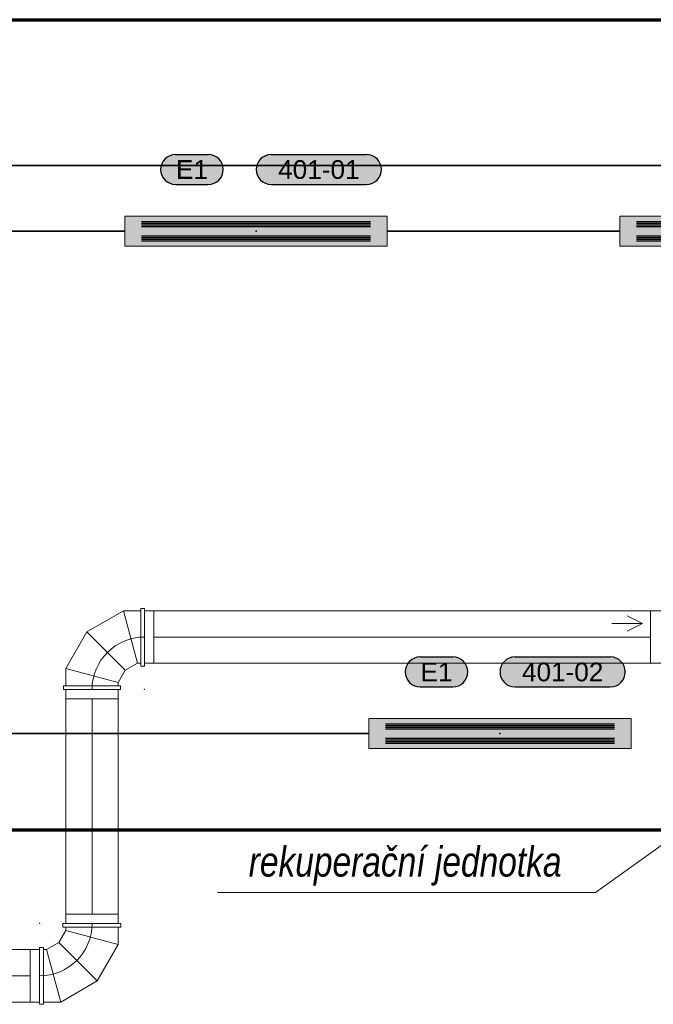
# Model space of a CAD drawing. Extents: x -10604 to 417874, y -84886 to -28187.
# Tile 18 of 32: x 74936 to 78742, y -59890 to -53975. Entities that reach past the tile are written whole.
import ezdxf
from ezdxf.enums import TextEntityAlignment as Align

# ---------------------------------------------------------------- set-up
doc = ezdxf.new("R2010")
doc.units = 0
doc.header["$MEASUREMENT"] = 0
doc.layers.get('0').update_dxf_attribs({"linetype": 'CONTINUOUS'})
doc.layers.add('__Fialová 220', color=220, linetype='CONTINUOUS')
doc.layers.add('__Zelená', color=3, linetype='CONTINUOUS')
doc.layers.add('__Rudá tmavá', color=7, linetype='CONTINUOUS', true_color=0xdb0000)
doc.layers.add('__Temná modrá', color=7, linetype='CONTINUOUS', true_color=0x0000c7)
doc.styles.add('GENERATED_STYLE_1', font='arial.ttf')
doc.styles.add('INDRA', font='ariali.ttf')

# ---------------------------------------------------------------- blocks, each defined once
blk = doc.blocks.new('Světlo 258')
h = blk.add_hatch(color=2)
h.dxf.hatch_style = 1
h.paths.add_polyline_path([(787.5, 90), (-787.5, 90), (-787.5, -90), (787.5, -90)])
at = {"color": 7}
for p, q in [((687.5, 57.5), (-687.5, 57.5)), ((687.5, 47.5), (-687.5, 47.5)), ((687.5, 37.5), (-687.5, 37.5)), ((687.5, 27.5), (-687.5, 27.5)), ((687.5, -27.5), (-687.5, -27.5)), ((687.5, -37.5), (-687.5, -37.5)), ((687.5, -47.5), (-687.5, -47.5)), ((687.5, -57.5), (-687.5, -57.5))]:
    blk.add_line(p, q, dxfattribs=at)
at = {"lineweight": 18}
blk.add_lwpolyline([(787.5, 90), (-787.5, 90), (-787.5, -90), (787.5, -90)], close=True, dxfattribs=at)
at = {"color": 7}
blk.add_point((0, 0), dxfattribs=at)
blk = doc.blocks.new('TEXT POPIS 025')
h = blk.add_hatch(color=21)
h.dxf.hatch_style = 2
edge = h.paths.add_edge_path()
edge.add_arc((654, 0), 600, 270, 450)
edge.add_line((654, 600), (-654, 600))
edge.add_arc((-654, 0), 600, 90, 270)
edge.add_line((-654, -600), (654, -600))
at = {"color": 7}
for p, q in [((-654, 600), (654, 600)), ((-654, -600), (654, -600))]:
    blk.add_line(p, q, dxfattribs=at)
at = {"color": 7, "ltscale": 4}
for centre, start, end in [((-654, 0), 90, 270), ((654, 0), 270, 90)]:
    blk.add_arc(centre, 600, start, end, dxfattribs=at)
at = {"color": 7, "linetype": 'Continuous', "style": 'GENERATED_STYLE_1'}
blk.add_attdef('TEXT', text='', height=750, dxfattribs=at).set_placement((0, 0), align=Align.MIDDLE)
blk = doc.blocks.new('REK')
at = {"layer": '__Fialová 220', "lineweight": 0}
for p, q in [((-6554.3, -352.4, -4), (-6335.1, -225.8, -4)), ((-6335.1, -225.8, -4), (-6231.1, -225.8, -4)), ((-6230.8, -211.3, -4), (-6230.8, -558.7, -4)), ((-6230.8, -211.3, -4), (-6209, -211.3, -4)), ((-6209, -211.3, -4), (-6209, -558.7, -4)), ((-6152.1, -225.8, -4), (-6209, -225.8, -4)), ((-6152.5, -226.2, -4), (-3170.3, -225.7, -162)), ((-6152.5, -225.8, -4), (-6152.5, -540.8, -4)), ((-6152.5, -226.2, -4), (-6152.5, -541.2, -4)), ((-3170.3, -225.7, -162), (-3170.3, -540.7, -162)), ((-3170.3, -225.7, -162), (-2940.3, -225.7, -387)), ((-6680.9, -571.7, -4), (-6554.3, -352.4, -4)), ((-6680.9, -675.9, -4), (-6680.9, -571.7, -4)), ((-6366, -656.1, -4), (-6323.8, -583, -4)), ((-6323.8, -583, -4), (-6250.7, -540.8, -4)), ((-6250.7, -540.8, -4), (-6230.8, -540.8, -4)), ((-6230.8, -558.7, -4), (-6209, -558.7, -4)), ((-6152.5, -541.2, -4), (-6209, -541.2, -4)), ((-3170.3, -540.7, -162), (-6152.5, -541.2, -4)), ((-3191.3, -540.7, -160.9), (-2940.3, -540.7, -387)), ((-6694.4, -675.9, -4), (-6352.5, -675.9, -4)), ((-6694.4, -698.3, -4), (-6694.4, -675.9, -4)), ((-6681.8, -698.3, -4), (-6694.4, -698.3, -4)), ((-6681.8, -698.3, -4), (-6352.5, -698.3, -4)), ((-6680.9, -754.2, -4), (-6680.9, -698.3, -4)), ((-6366, -675.9, -4), (-6366, -656.1, -4)), ((-6365.6, -754.2, -4), (-6365.6, -698.3, -4)), ((-6352.5, -698.3, -4), (-6352.5, -675.9, -4)), ((-6680.6, -754.2, -4), (-6681.1, -2047.7, -4)), ((-6680.9, -754.2, -4), (-6365.6, -754.2, -4)), ((-6365.6, -754.2, -4), (-6680.6, -754.2, -4)), ((-6365.8, -2047.7, -4), (-6365.6, -754.2, -4)), ((-6681.1, -2047.7, -4), (-6681.1, -2104.1, -4)), ((-6366.1, -2047.7, -4), (-6681.1, -2047.7, -4)), ((-6365.8, -2047.7, -4), (-6680.7, -2047.7, -4)), ((-6365.8, -2047.3, -4), (-6365.8, -2104.1, -4)), ((-6351.3, -2104.1, -4), (-6698.6, -2104.1, -4)), ((-6698.6, -2126, -4), (-6698.6, -2104.1, -4)), ((-6351.3, -2126, -4), (-6698.6, -2126, -4)), ((-6680.7, -2145.8, -4), (-6680.7, -2126, -4)), ((-6365.8, -2230.2, -4), (-6365.8, -2126.2, -4)), ((-6351.3, -2126, -4), (-6351.3, -2104.1, -4)), ((-6722.9, -2218.9, -4), (-6680.7, -2145.8, -4)), ((-6796, -2261.1, -4), (-6722.9, -2218.9, -4)), ((-6492.4, -2449.5, -4), (-6365.8, -2230.2, -4)), ((-7587.1, -2260.9, -4), (-6894.2, -2260.7, -4)), ((-6894.2, -2576, -4), (-6894.2, -2260.7, -4)), ((-6894.2, -2260.7, -4), (-6838.2, -2260.7, -4)), ((-6894.2, -2260.7, -4), (-6894.2, -2575.7, -4)), ((-6838.2, -2577, -4), (-6838.2, -2247.6, -4)), ((-6838.2, -2247.6, -4), (-6815.8, -2247.6, -4)), ((-6815.8, -2589.6, -4), (-6815.8, -2247.6, -4)), ((-6815.8, -2261.1, -4), (-6796, -2261.1, -4)), ((-6711.6, -2576, -4), (-6492.4, -2449.5, -4)), ((-6894.2, -2575.7, -4), (-7587.1, -2575.9, -4)), ((-6894.2, -2576, -4), (-6838.2, -2576, -4)), ((-6838.2, -2577, -4), (-6838.2, -2589.6, -4)), ((-6838.2, -2589.6, -4), (-6815.8, -2589.6, -4)), ((-6815.8, -2576, -4), (-6711.6, -2576, -4))]:
    blk.add_line(p, q, dxfattribs=at)
at = {"layer": '__Fialová 220', "color": 7, "lineweight": 0}
for p, q in [((-6335.1, -225.8, -4), (-6250.7, -540.8, -4)), ((-6554.3, -352.4, -4), (-6323.8, -583, -4)), ((-6680.9, -571.7, -4), (-6366, -656.1, -4)), ((-6365.8, -2230.2, -4), (-6680.7, -2145.8, -4)), ((-6492.4, -2449.5, -4), (-6722.9, -2218.9, -4)), ((-6711.6, -2576, -4), (-6796, -2261.1, -4))]:
    blk.add_line(p, q, dxfattribs=at)
at = {"layer": '__Fialová 220', "color": 7, "lineweight": 0, "extrusion": (-1.22465e-16, -1, 0)}
for q in [(-3309.3, -255.9, -162), (-3401.3, -301.9, -162), (-3309.3, -347.9, -162)]:
    blk.add_line((-3217.3, -301.9, -162), q, dxfattribs=at)
at = {"layer": '__Fialová 220', "lineweight": 0, "ltscale": 25}
for p, q in [((-3170.3, -383.7, -4), (-6152.5, -383.7, -4)), ((-6523.2, -754.2, -4), (-6523.2, -2047.7, -4)), ((-6894.2, -2418.4, -4), (-15401.7, -2418.4, -4))]:
    blk.add_line(p, q, dxfattribs=at)
at = {"layer": '__Fialová 220', "lineweight": 0, "ltscale": 400}
for p, q in [((-3499, -1917.2), (-2940.3, -1517.7, 43)), ((-5769.4, -1917.2), (-3499, -1917.2))]:
    blk.add_line(p, q, dxfattribs=at)
at = {"layer": '__Fialová 220', "lineweight": 0, "ltscale": 25}
for centre, start, end in [((-6208.5, -698.3, -4), 90, 180), ((-6838.2, -2103.6, -4), 270, 0)]:
    blk.add_arc(centre, 315, start, end, dxfattribs=at)
at = {"layer": '__Fialová 220', "lineweight": 0}
for p in [(-6208.5, -383.3, -4), (-6523.4, -698.3, -4), (-6208.5, -698.3, -4), (-6208.5, -698.3, -4), (-6838.2, -2103.6, -4), (-6838.2, -2103.6, -4), (-6523.2, -2103.6, -4), (-6838.2, -2418.6, -4)]:
    blk.add_point(p, dxfattribs=at)
at = {"layer": '__Fialová 220', "linetype": 'Continuous', "lineweight": 0, "style": 'INDRA', "width": 0.8}
blk.add_text('rekuperační jednotka', height=180, dxfattribs=at).set_placement((-5582.3, -1822.5, -162))
blk = doc.blocks.new('Text žlutý 21')
at = {"true_color": 0xffff33}
h = blk.add_hatch(color=2, dxfattribs=at)
h.dxf.hatch_style = 2
h.paths.add_polyline_path([(-190.8, 60, 1), (-190.8, -60), (190.8, -60, 1), (190.8, 60)])
at = {"color": 7}
for p, q in [((-190.8, 60), (190.8, 60)), ((-190.8, -60), (190.8, -60))]:
    blk.add_line(p, q, dxfattribs=at)
at = {"color": 7, "ltscale": 4}
for centre, start, end in [((-190.8, 0), 90, 270), ((190.8, 0), 270, 90)]:
    blk.add_arc(centre, 60, start, end, dxfattribs=at)
at = {"color": 7, "linetype": 'Continuous', "style": 'GENERATED_STYLE_1'}
blk.add_attdef('TEXT', text='', height=75, dxfattribs=at).set_placement((0, 0), align=Align.MIDDLE)

msp = doc.modelspace()

# ---------------------------------------------------------------- linework, layer by layer
at = {"layer": '__Temná modrá', "lineweight": 70}
for p, q in [((71969.2, -53975.2), (89994.2, -53975.2)), ((56684.9, -58842.5), (81769.2, -58842.5))]:
    msp.add_line(p, q, dxfattribs=at)
at = {"layer": '__Temná modrá', "lineweight": 35}
for p, q in [((75568.7, -55245.2), (74171.7, -55245.2)), ((78540.7, -55245.2), (77143.7, -55245.2)), ((77032.9, -58263.2), (74171.7, -58263.2))]:
    msp.add_line(p, q, dxfattribs=at)
at = {"layer": '__Zelená', "lineweight": 35}
msp.add_line((83480.7, -54851.7), (30369.2, -54851.7), dxfattribs=at)

# ---------------------------------------------------------------- block references
at = {"ltscale": 4, "xscale": 0.15, "yscale": 0.15, "zscale": 0.15}
for p in [(75970.9, -54875.2), (77439.6, -57893.2)]:
    msp.add_blockref('TEXT POPIS 025', p, dxfattribs=at).add_auto_attribs({'TEXT': 'E1'})
at = {"layer": '__Rudá tmavá', "xscale": 1.5, "yscale": 1.5, "zscale": 1.5}
for p, values in [((76733, -54875.2), {'TEXT': '401-01'}), ((78197.2, -57893.2), {'TEXT': '401-02'})]:
    msp.add_blockref('Text žlutý 21', p, dxfattribs=at).add_auto_attribs(values)
at = {"layer": '__Rudá tmavá', "lineweight": 35}
msp.add_blockref('REK', (81894.2, -57300.2), dxfattribs=at)
at = {"layer": '__Temná modrá', "xscale": -1}
for p in [(76356.2, -55245.2), (79328.2, -55245.2), (77820.4, -58263.2)]:
    msp.add_blockref('Světlo 258', p, dxfattribs=at)

doc.saveas('drawing.dxf')
